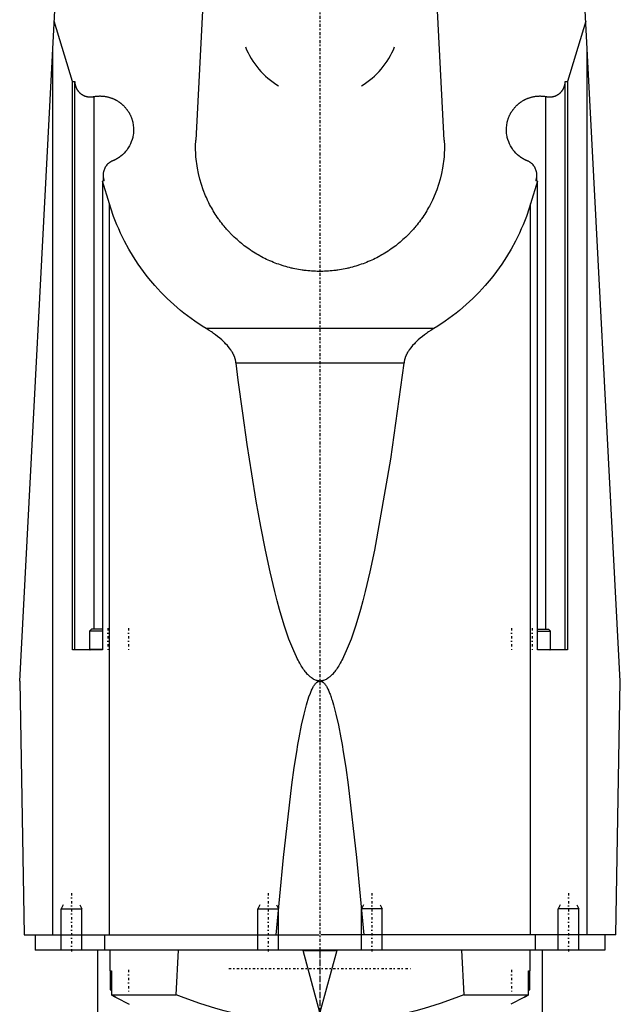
# Model space of a CAD drawing. Extents: x -70 to 70, y -1 to 596.
# Tile 4 of 5: x -58 to 58, y 189 to 379. Entities that reach past the tile are written whole.
import ezdxf

# ---------------------------------------------------------------- set-up
doc = ezdxf.new("R2010")
doc.units = 0
doc.linetypes.add('CENTER', pattern=[1.5, 0.45, -0.5, 0.05, -0.5])
for name, color, linetype in [('AM_0', 7, 'CONTINUOUS'), ('AM_10', 7, 'CONTINUOUS'), ('AM_7', 7, 'CENTER')]:
    doc.layers.add(name, color=color, linetype=linetype)

msp = doc.modelspace()

# ---------------------------------------------------------------- linework, layer by layer
at = {"layer": 'AM_0', "color": 7, "linetype": 'CONTINUOUS'}
for p, q in [((-58, 251.5), (-50.81, 388.76)), ((58, 251.5), (50.81, 388.76)), ((-22.57, 383.5), (-24.01, 355.97)), ((24.01, 355.97), (22.57, 383.5)), ((-47.82, 367.29), (-51.32, 378.9)), ((51.32, 378.9), (47.82, 367.29)), ((-51.58, 202.5), (-51.58, 373.93)), ((51.58, 202.5), (51.58, 373.93)), ((-47.82, 367.29), (-47.36, 367.29)), ((-47.82, 257.5), (-47.82, 367.29)), ((-47.36, 257.5), (-47.36, 367.29)), ((47.36, 257.5), (47.36, 367.29)), ((47.36, 367.29), (47.82, 367.29)), ((47.82, 367.29), (47.82, 257.5)), ((-43.63, 261.5), (-43.63, 364.38)), ((43.63, 261.5), (43.63, 364.38)), ((-41.71, 348.15), (-42.01, 348.05)), ((-40.68, 343.66), (-42.01, 348.05)), ((-42.01, 348.05), (-42.01, 257.5)), ((-41.89, 349.18), (-41.89, 348.09)), ((42.01, 348.05), (40.68, 343.66)), ((42.01, 348.05), (41.71, 348.15)), ((41.89, 348.09), (41.89, 349.18)), ((42.01, 257.5), (42.01, 348.05)), ((-40.68, 202.5), (-40.68, 343.66)), ((40.68, 202.5), (40.68, 343.66)), ((22, 319.57), (-22, 319.57)), ((16.22, 312.91), (-16.22, 312.91)), ((-44.1, 261.5), (-44.5, 261.1)), ((-44.5, 261.1), (-44.5, 257.6)), ((-42.01, 261.1), (-44.5, 261.1)), ((-42.01, 261.5), (-44.1, 261.5)), ((42.01, 261.5), (44.1, 261.5)), ((42.01, 261.1), (44.5, 261.1)), ((44.5, 261.1), (44.1, 261.5)), ((44.5, 257.6), (44.5, 261.1)), ((-42.01, 257.5), (-47.82, 257.5)), ((-42.01, 257.6), (-44.5, 257.6)), ((42.01, 257.6), (44.5, 257.6)), ((47.82, 257.5), (42.01, 257.5)), ((-58, 251.5), (-57.14, 202.5)), ((57.14, 202.5), (58, 251.5)), ((-57.14, 202.5), (-0.16, 202.5)), ((-55, 202.5), (-55, 199.5)), ((-41.65, 202.5), (-41.65, 199.5)), ((57.14, 202.5), (0.16, 202.5)), ((41.65, 199.5), (41.65, 202.5)), ((55, 202.5), (55, 199.5)), ((55, 199.5), (-55, 199.5)), ((-43, 199.5), (-43, 182.5)), ((-40.56, 199.5), (-40.56, 195.5)), ((-27.78, 190.89), (-27.3, 199.5)), ((-3.23, 199.5), (-3.23, 199.47)), ((-3.23, 199.47), (3.23, 199.47)), ((0, 187.49), (-3.23, 199.47)), ((3.23, 199.47), (0, 187.49)), ((3.23, 199.5), (3.23, 199.47)), ((27.3, 199.5), (27.78, 190.89)), ((40.56, 195.5), (40.56, 199.5)), ((43, 182.5), (43, 199.5)), ((-40.56, 195.5), (-40.24, 195.5)), ((-40.5, 195.4), (-40.5, 191.9)), ((-40.24, 195.4), (-40.5, 195.4)), ((-40.24, 195.5), (-40.24, 190.89)), ((40.24, 190.89), (40.24, 195.5)), ((40.24, 195.5), (40.56, 195.5)), ((40.24, 195.4), (40.5, 195.4)), ((40.5, 191.9), (40.5, 195.4)), ((-40.5, 191.9), (-40.24, 191.64)), ((-40.24, 191.9), (-40.5, 191.9)), ((-40.24, 190.89), (-27.78, 190.89)), ((-39.39, 190.4), (-36.87, 189.07)), ((27.78, 190.89), (40.24, 190.89)), ((39.39, 190.4), (36.87, 189.07)), ((40.24, 191.64), (40.5, 191.9)), ((40.24, 191.9), (40.5, 191.9))]:
    msp.add_line(p, q, dxfattribs=at)
for points in [[(-47.36, 367.29, 0), (-47.36, 367.26, 0), (-47.36, 367.21, 0), (-47.36, 367.16, 0), (-47.36, 367.14, 0), (-47.35, 367.11, 0), (-47.35, 367.06, 0), (-47.35, 367.01, 0), (-47.34, 366.96, 0), (-47.34, 366.91, 0), (-47.33, 366.86, 0), (-47.33, 366.84, 0), (-47.32, 366.81, 0), (-47.31, 366.76, 0), (-47.3, 366.71, 0), (-47.29, 366.66, 0), (-47.28, 366.61, 0), (-47.27, 366.57, 0), (-47.27, 366.54, 0), (-47.26, 366.52, 0), (-47.25, 366.47, 0), (-47.23, 366.42, 0), (-47.22, 366.4, 0), (-47.22, 366.37, 0), (-47.2, 366.32, 0), (-47.18, 366.28, 0), (-47.17, 366.25, 0), (-47.17, 366.23, 0), (-47.15, 366.18, 0), (-47.13, 366.13, 0), (-47.11, 366.09, 0), (-47.09, 366.04, 0), (-47.07, 366, 0), (-47.06, 365.97, 0), (-47.04, 365.95, 0), (-47.02, 365.91, 0), (-47, 365.86, 0), (-46.97, 365.82, 0), (-46.95, 365.77, 0), (-46.92, 365.73, 0), (-46.91, 365.71, 0), (-46.9, 365.69, 0), (-46.87, 365.64, 0), (-46.84, 365.6, 0), (-46.81, 365.56, 0), (-46.78, 365.52, 0), (-46.75, 365.48, 0), (-46.74, 365.46, 0), (-46.72, 365.44, 0), (-46.69, 365.4, 0), (-46.66, 365.36, 0), (-46.63, 365.32, 0), (-46.59, 365.28, 0), (-46.56, 365.25, 0), (-46.54, 365.23, 0), (-46.52, 365.21, 0), (-46.49, 365.17, 0), (-46.45, 365.14, 0), (-46.42, 365.1, 0), (-46.38, 365.07, 0), (-46.34, 365.04, 0), (-46.32, 365.02, 0), (-46.3, 365, 0), (-46.27, 364.97, 0), (-46.23, 364.94, 0), (-46.21, 364.92, 0), (-46.19, 364.91, 0), (-46.15, 364.88, 0), (-46.11, 364.85, 0), (-46.08, 364.83, 0), (-46.06, 364.82, 0), (-46.02, 364.79, 0), (-45.98, 364.76, 0), (-45.94, 364.74, 0), (-45.89, 364.71, 0), (-45.85, 364.68, 0), (-45.83, 364.67, 0), (-45.81, 364.66, 0), (-45.76, 364.64, 0), (-45.72, 364.61, 0), (-45.67, 364.59, 0), (-45.63, 364.57, 0), (-45.58, 364.55, 0), (-45.56, 364.54, 0), (-45.53, 364.53, 0), (-45.49, 364.51, 0), (-45.44, 364.49, 0), (-45.39, 364.47, 0), (-45.35, 364.45, 0), (-45.3, 364.44, 0), (-45.27, 364.43, 0), (-45.25, 364.42, 0), (-45.2, 364.41, 0), (-45.15, 364.39, 0), (-45.1, 364.38, 0), (-45.06, 364.37, 0), (-45.01, 364.36, 0), (-44.98, 364.35, 0), (-44.96, 364.35, 0), (-44.91, 364.34, 0), (-44.86, 364.33, 0), (-44.81, 364.32, 0), (-44.76, 364.31, 0), (-44.71, 364.31, 0), (-44.68, 364.3, 0), (-44.66, 364.3, 0), (-44.61, 364.3, 0), (-44.56, 364.29, 0), (-44.53, 364.29, 0), (-44.51, 364.29, 0), (-44.46, 364.29, 0), (-44.41, 364.29, 0), (-44.38, 364.29, 0), (-44.36, 364.29, 0), (-44.31, 364.29, 0), (-44.26, 364.29, 0), (-44.2, 364.29, 0), (-44.15, 364.29, 0), (-44.1, 364.3, 0), (-44.08, 364.3, 0), (-44.05, 364.3, 0), (-44, 364.31, 0), (-43.95, 364.31, 0), (-43.9, 364.32, 0), (-43.85, 364.33, 0), (-43.8, 364.34, 0), (-43.78, 364.34, 0), (-43.75, 364.35, 0), (-43.71, 364.36, 0), (-43.66, 364.37, 0), (-43.63, 364.38, 0)], [(43.63, 364.38, 0), (43.66, 364.37, 0), (43.71, 364.36, 0), (43.75, 364.35, 0), (43.78, 364.34, 0), (43.8, 364.34, 0), (43.85, 364.33, 0), (43.9, 364.32, 0), (43.95, 364.31, 0), (44, 364.31, 0), (44.05, 364.3, 0), (44.08, 364.3, 0), (44.1, 364.3, 0), (44.15, 364.29, 0), (44.2, 364.29, 0), (44.26, 364.29, 0), (44.31, 364.29, 0), (44.36, 364.29, 0), (44.38, 364.29, 0), (44.41, 364.29, 0), (44.46, 364.29, 0), (44.51, 364.29, 0), (44.53, 364.29, 0), (44.56, 364.29, 0), (44.61, 364.3, 0), (44.66, 364.3, 0), (44.68, 364.3, 0), (44.71, 364.31, 0), (44.76, 364.31, 0), (44.81, 364.32, 0), (44.86, 364.33, 0), (44.91, 364.34, 0), (44.96, 364.35, 0), (44.98, 364.35, 0), (45.01, 364.36, 0), (45.06, 364.37, 0), (45.1, 364.38, 0), (45.15, 364.39, 0), (45.2, 364.41, 0), (45.25, 364.42, 0), (45.27, 364.43, 0), (45.3, 364.44, 0), (45.35, 364.45, 0), (45.39, 364.47, 0), (45.44, 364.49, 0), (45.49, 364.51, 0), (45.53, 364.53, 0), (45.56, 364.54, 0), (45.58, 364.55, 0), (45.63, 364.57, 0), (45.67, 364.59, 0), (45.72, 364.61, 0), (45.76, 364.64, 0), (45.81, 364.66, 0), (45.83, 364.67, 0), (45.85, 364.68, 0), (45.89, 364.71, 0), (45.94, 364.74, 0), (45.98, 364.76, 0), (46.02, 364.79, 0), (46.06, 364.82, 0), (46.08, 364.83, 0), (46.11, 364.85, 0), (46.15, 364.88, 0), (46.19, 364.91, 0), (46.21, 364.92, 0), (46.23, 364.94, 0), (46.27, 364.97, 0), (46.3, 365, 0), (46.32, 365.02, 0), (46.34, 365.04, 0), (46.38, 365.07, 0), (46.42, 365.1, 0), (46.45, 365.14, 0), (46.49, 365.17, 0), (46.52, 365.21, 0), (46.54, 365.23, 0), (46.56, 365.25, 0), (46.59, 365.28, 0), (46.63, 365.32, 0), (46.66, 365.36, 0), (46.69, 365.4, 0), (46.72, 365.44, 0), (46.74, 365.46, 0), (46.75, 365.48, 0), (46.78, 365.52, 0), (46.81, 365.56, 0), (46.84, 365.6, 0), (46.87, 365.64, 0), (46.9, 365.69, 0), (46.91, 365.71, 0), (46.92, 365.73, 0), (46.95, 365.77, 0), (46.97, 365.82, 0), (47, 365.86, 0), (47.02, 365.91, 0), (47.04, 365.95, 0), (47.06, 365.97, 0), (47.07, 366, 0), (47.09, 366.04, 0), (47.11, 366.09, 0), (47.13, 366.13, 0), (47.15, 366.18, 0), (47.17, 366.23, 0), (47.17, 366.25, 0), (47.18, 366.28, 0), (47.2, 366.32, 0), (47.22, 366.37, 0), (47.22, 366.4, 0), (47.23, 366.42, 0), (47.25, 366.47, 0), (47.26, 366.52, 0), (47.27, 366.54, 0), (47.27, 366.57, 0), (47.28, 366.61, 0), (47.29, 366.66, 0), (47.3, 366.71, 0), (47.31, 366.76, 0), (47.32, 366.81, 0), (47.33, 366.84, 0), (47.33, 366.86, 0), (47.34, 366.91, 0), (47.34, 366.96, 0), (47.35, 367.01, 0), (47.35, 367.06, 0), (47.35, 367.11, 0), (47.36, 367.14, 0), (47.36, 367.16, 0), (47.36, 367.21, 0), (47.36, 367.26, 0), (47.36, 367.29, 0)], [(-43.63, 364.38, 0), (-43.58, 364.39, 0), (-43.48, 364.4, 0), (-43.37, 364.42, 0), (-43.32, 364.42, 0), (-43.27, 364.43, 0), (-43.16, 364.44, 0), (-43.06, 364.45, 0), (-42.95, 364.46, 0), (-42.85, 364.47, 0), (-42.74, 364.47, 0), (-42.69, 364.47, 0), (-42.64, 364.47, 0), (-42.53, 364.48, 0), (-42.43, 364.48, 0), (-42.32, 364.47, 0), (-42.22, 364.47, 0), (-42.11, 364.46, 0), (-42.06, 364.46, 0), (-42.01, 364.46, 0), (-41.9, 364.45, 0), (-41.8, 364.44, 0), (-41.75, 364.43, 0), (-41.7, 364.43, 0), (-41.59, 364.41, 0), (-41.49, 364.4, 0), (-41.44, 364.39, 0), (-41.38, 364.38, 0), (-41.28, 364.36, 0), (-41.18, 364.34, 0), (-41.08, 364.32, 0), (-40.97, 364.29, 0), (-40.87, 364.27, 0), (-40.82, 364.26, 0), (-40.77, 364.24, 0), (-40.67, 364.21, 0), (-40.57, 364.18, 0), (-40.47, 364.15, 0), (-40.37, 364.12, 0), (-40.27, 364.08, 0), (-40.22, 364.06, 0), (-40.17, 364.04, 0), (-40.07, 364.01, 0), (-39.98, 363.97, 0), (-39.88, 363.92, 0), (-39.78, 363.88, 0), (-39.69, 363.84, 0), (-39.64, 363.81, 0), (-39.59, 363.79, 0), (-39.5, 363.74, 0), (-39.41, 363.69, 0), (-39.32, 363.64, 0), (-39.22, 363.59, 0), (-39.13, 363.54, 0), (-39.09, 363.51, 0), (-39.04, 363.48, 0), (-38.96, 363.42, 0), (-38.87, 363.37, 0), (-38.78, 363.31, 0), (-38.7, 363.25, 0), (-38.61, 363.18, 0), (-38.57, 363.15, 0), (-38.53, 363.12, 0), (-38.45, 363.06, 0), (-38.36, 362.99, 0), (-38.32, 362.96, 0), (-38.28, 362.92, 0), (-38.2, 362.85, 0), (-38.13, 362.78, 0), (-38.09, 362.75, 0), (-38.05, 362.71, 0), (-37.97, 362.64, 0), (-37.9, 362.56, 0), (-37.82, 362.49, 0), (-37.75, 362.41, 0), (-37.68, 362.34, 0), (-37.65, 362.3, 0), (-37.61, 362.26, 0), (-37.54, 362.18, 0), (-37.47, 362.1, 0), (-37.41, 362.01, 0), (-37.34, 361.93, 0), (-37.28, 361.85, 0), (-37.25, 361.81, 0), (-37.22, 361.76, 0), (-37.16, 361.68, 0), (-37.1, 361.59, 0), (-37.04, 361.5, 0), (-36.98, 361.41, 0), (-36.93, 361.32, 0), (-36.9, 361.28, 0), (-36.88, 361.23, 0), (-36.82, 361.14, 0), (-36.77, 361.05, 0), (-36.73, 360.96, 0), (-36.68, 360.86, 0), (-36.63, 360.77, 0), (-36.61, 360.72, 0), (-36.59, 360.67, 0), (-36.54, 360.58, 0), (-36.5, 360.48, 0), (-36.46, 360.38, 0), (-36.43, 360.28, 0), (-36.39, 360.19, 0), (-36.37, 360.14, 0), (-36.35, 360.09, 0), (-36.32, 359.99, 0), (-36.29, 359.89, 0), (-36.27, 359.84, 0), (-36.26, 359.79, 0), (-36.23, 359.68, 0), (-36.2, 359.58, 0), (-36.19, 359.53, 0), (-36.18, 359.48, 0), (-36.15, 359.38, 0), (-36.13, 359.28, 0), (-36.07, 358.91, 0), (-36.01, 358.29, 0), (-36, 357.97, 0)], [(36, 357.97, 0), (36.01, 358.29, 0), (36.07, 358.91, 0), (36.13, 359.28, 0), (36.15, 359.38, 0), (36.18, 359.48, 0), (36.19, 359.53, 0), (36.2, 359.58, 0), (36.23, 359.68, 0), (36.26, 359.79, 0), (36.27, 359.84, 0), (36.29, 359.89, 0), (36.32, 359.99, 0), (36.35, 360.09, 0), (36.37, 360.14, 0), (36.39, 360.19, 0), (36.43, 360.28, 0), (36.46, 360.38, 0), (36.5, 360.48, 0), (36.54, 360.58, 0), (36.59, 360.67, 0), (36.61, 360.72, 0), (36.63, 360.77, 0), (36.68, 360.86, 0), (36.73, 360.96, 0), (36.77, 361.05, 0), (36.82, 361.14, 0), (36.88, 361.23, 0), (36.9, 361.28, 0), (36.93, 361.32, 0), (36.98, 361.41, 0), (37.04, 361.5, 0), (37.1, 361.59, 0), (37.16, 361.68, 0), (37.22, 361.76, 0), (37.25, 361.81, 0), (37.28, 361.85, 0), (37.34, 361.93, 0), (37.41, 362.01, 0), (37.47, 362.1, 0), (37.54, 362.18, 0), (37.61, 362.26, 0), (37.65, 362.3, 0), (37.68, 362.34, 0), (37.75, 362.41, 0), (37.82, 362.49, 0), (37.9, 362.56, 0), (37.97, 362.64, 0), (38.05, 362.71, 0), (38.09, 362.75, 0), (38.13, 362.78, 0), (38.2, 362.85, 0), (38.28, 362.92, 0), (38.32, 362.96, 0), (38.36, 362.99, 0), (38.45, 363.06, 0), (38.53, 363.12, 0), (38.57, 363.15, 0), (38.61, 363.18, 0), (38.7, 363.25, 0), (38.78, 363.31, 0), (38.87, 363.37, 0), (38.96, 363.42, 0), (39.04, 363.48, 0), (39.09, 363.51, 0), (39.13, 363.54, 0), (39.22, 363.59, 0), (39.32, 363.64, 0), (39.41, 363.69, 0), (39.5, 363.74, 0), (39.59, 363.79, 0), (39.64, 363.81, 0), (39.69, 363.84, 0), (39.78, 363.88, 0), (39.88, 363.92, 0), (39.98, 363.97, 0), (40.07, 364.01, 0), (40.17, 364.04, 0), (40.22, 364.06, 0), (40.27, 364.08, 0), (40.37, 364.12, 0), (40.47, 364.15, 0), (40.57, 364.18, 0), (40.67, 364.21, 0), (40.77, 364.24, 0), (40.82, 364.26, 0), (40.87, 364.27, 0), (40.97, 364.29, 0), (41.08, 364.32, 0), (41.18, 364.34, 0), (41.28, 364.36, 0), (41.38, 364.38, 0), (41.44, 364.39, 0), (41.49, 364.4, 0), (41.59, 364.41, 0), (41.7, 364.43, 0), (41.75, 364.43, 0), (41.8, 364.44, 0), (41.9, 364.45, 0), (42.01, 364.46, 0), (42.06, 364.46, 0), (42.11, 364.46, 0), (42.22, 364.47, 0), (42.32, 364.47, 0), (42.43, 364.48, 0), (42.53, 364.48, 0), (42.64, 364.47, 0), (42.69, 364.47, 0), (42.74, 364.47, 0), (42.85, 364.47, 0), (42.95, 364.46, 0), (43.06, 364.45, 0), (43.16, 364.44, 0), (43.27, 364.43, 0), (43.32, 364.42, 0), (43.37, 364.42, 0), (43.48, 364.4, 0), (43.58, 364.39, 0), (43.63, 364.38, 0)], [(-36, 357.97, 0), (-36, 357.75, 0), (-36.03, 357.32, 0), (-36.09, 356.88, 0), (-36.13, 356.67, 0), (-36.18, 356.46, 0), (-36.29, 356.04, 0), (-36.44, 355.63, 0), (-36.61, 355.22, 0), (-36.8, 354.84, 0), (-37.03, 354.46, 0), (-37.15, 354.28, 0), (-37.27, 354.1, 0), (-37.54, 353.76, 0), (-37.84, 353.44, 0), (-38.15, 353.13, 0), (-38.48, 352.85, 0), (-38.69, 352.7, 0), (-38.75, 352.66, 0), (-38.81, 352.62, 0), (-38.84, 352.6, 0), (-38.87, 352.58, 0), (-38.93, 352.54, 0), (-38.99, 352.5, 0), (-39.02, 352.48, 0), (-39.05, 352.46, 0), (-39.11, 352.42, 0), (-39.17, 352.38, 0), (-39.2, 352.36, 0), (-39.23, 352.34, 0), (-39.3, 352.31, 0), (-39.36, 352.27, 0), (-39.42, 352.24, 0), (-39.49, 352.2, 0), (-39.55, 352.17, 0), (-39.59, 352.15, 0), (-39.62, 352.14, 0), (-39.68, 352.11, 0), (-39.75, 352.07, 0), (-39.82, 352.04, 0), (-39.88, 352.01, 0), (-39.95, 351.99, 0), (-39.98, 351.97, 0), (-40.02, 351.96, 0), (-40.08, 351.93, 0), (-40.15, 351.9, 0), (-40.18, 351.89, 0)], [(40.18, 351.89, 0), (40.15, 351.9, 0), (40.08, 351.93, 0), (40.02, 351.96, 0), (39.98, 351.97, 0), (39.95, 351.99, 0), (39.88, 352.01, 0), (39.82, 352.04, 0), (39.75, 352.07, 0), (39.68, 352.11, 0), (39.62, 352.14, 0), (39.59, 352.15, 0), (39.55, 352.17, 0), (39.49, 352.2, 0), (39.42, 352.24, 0), (39.36, 352.27, 0), (39.3, 352.31, 0), (39.23, 352.34, 0), (39.2, 352.36, 0), (39.17, 352.38, 0), (39.11, 352.42, 0), (39.05, 352.46, 0), (39.02, 352.48, 0), (38.99, 352.5, 0), (38.93, 352.54, 0), (38.87, 352.58, 0), (38.84, 352.6, 0), (38.81, 352.62, 0), (38.75, 352.66, 0), (38.69, 352.7, 0), (38.48, 352.85, 0), (38.15, 353.13, 0), (37.84, 353.44, 0), (37.54, 353.76, 0), (37.27, 354.1, 0), (37.15, 354.28, 0), (37.03, 354.46, 0), (36.8, 354.84, 0), (36.61, 355.22, 0), (36.44, 355.63, 0), (36.29, 356.04, 0), (36.18, 356.46, 0), (36.13, 356.67, 0), (36.09, 356.88, 0), (36.03, 357.32, 0), (36, 357.75, 0), (36, 357.97, 0)], [(0, 330.6, 0), (-0.18, 330.6, 0), (-0.54, 330.61, 0), (-0.9, 330.62, 0), (-1.08, 330.63, 0), (-1.26, 330.63, 0), (-1.63, 330.66, 0), (-1.99, 330.68, 0), (-2.35, 330.72, 0), (-2.7, 330.75, 0), (-3.06, 330.8, 0), (-3.24, 330.82, 0), (-3.42, 330.85, 0), (-3.78, 330.9, 0), (-4.14, 330.96, 0), (-4.49, 331.02, 0), (-4.85, 331.1, 0), (-5.2, 331.17, 0), (-5.38, 331.21, 0), (-5.55, 331.25, 0), (-5.9, 331.34, 0), (-6.25, 331.43, 0), (-6.43, 331.48, 0), (-6.6, 331.53, 0), (-6.95, 331.63, 0), (-7.29, 331.74, 0), (-7.46, 331.79, 0), (-7.64, 331.85, 0), (-7.98, 331.97, 0), (-8.32, 332.09, 0), (-8.66, 332.22, 0), (-8.99, 332.35, 0), (-9.33, 332.49, 0), (-9.49, 332.56, 0), (-9.66, 332.63, 0), (-9.99, 332.78, 0), (-10.32, 332.93, 0), (-10.64, 333.09, 0), (-10.96, 333.25, 0), (-11.28, 333.42, 0), (-11.44, 333.51, 0), (-11.6, 333.59, 0), (-11.92, 333.77, 0), (-12.23, 333.95, 0), (-12.54, 334.14, 0), (-12.85, 334.33, 0), (-13.15, 334.52, 0), (-13.3, 334.62, 0), (-13.45, 334.73, 0), (-13.75, 334.93, 0), (-14.05, 335.14, 0), (-14.34, 335.35, 0), (-14.63, 335.57, 0), (-14.91, 335.79, 0), (-15.05, 335.91, 0), (-15.19, 336.02, 0), (-15.47, 336.25, 0), (-15.75, 336.49, 0), (-16.02, 336.73, 0), (-16.28, 336.97, 0), (-16.55, 337.22, 0), (-16.68, 337.34, 0), (-16.81, 337.47, 0), (-17.07, 337.72, 0), (-17.32, 337.98, 0), (-17.44, 338.11, 0), (-17.57, 338.25, 0), (-17.81, 338.51, 0), (-18.05, 338.78, 0), (-18.17, 338.92, 0), (-18.29, 339.06, 0), (-18.52, 339.33, 0), (-18.75, 339.61, 0), (-18.97, 339.9, 0), (-19.19, 340.19, 0), (-19.41, 340.48, 0), (-19.52, 340.62, 0), (-19.62, 340.77, 0), (-19.83, 341.07, 0), (-20.03, 341.37, 0), (-20.23, 341.67, 0), (-20.42, 341.98, 0), (-20.61, 342.29, 0), (-20.7, 342.44, 0), (-20.79, 342.6, 0), (-20.97, 342.91, 0), (-21.15, 343.23, 0), (-21.32, 343.55, 0), (-21.48, 343.87, 0), (-21.64, 344.2, 0), (-21.72, 344.36, 0), (-21.8, 344.52, 0), (-21.95, 344.85, 0), (-22.09, 345.19, 0), (-22.56, 346.36, 0), (-23.22, 348.43, 0), (-23.48, 349.49, 0), (-23.69, 350.56, 0), (-23.96, 352.71, 0), (-24.05, 354.88, 0), (-24.01, 355.97, 0)], [(24.01, 355.97, 0), (24.05, 354.88, 0), (23.96, 352.71, 0), (23.69, 350.56, 0), (23.48, 349.49, 0), (23.22, 348.43, 0), (22.56, 346.36, 0), (21.72, 344.36, 0), (21.15, 343.23, 0), (20.97, 342.91, 0), (20.79, 342.6, 0), (20.7, 342.44, 0), (20.61, 342.29, 0), (20.42, 341.98, 0), (20.23, 341.67, 0), (20.03, 341.37, 0), (19.83, 341.07, 0), (19.62, 340.77, 0), (19.52, 340.62, 0), (19.41, 340.48, 0), (19.19, 340.19, 0), (18.97, 339.9, 0), (18.75, 339.61, 0), (18.52, 339.33, 0), (18.29, 339.06, 0), (18.17, 338.92, 0), (18.05, 338.78, 0), (17.81, 338.51, 0), (17.57, 338.25, 0), (17.44, 338.11, 0), (17.32, 337.98, 0), (17.07, 337.72, 0), (16.81, 337.47, 0), (16.68, 337.34, 0), (16.55, 337.22, 0), (16.28, 336.97, 0), (16.02, 336.73, 0), (15.75, 336.49, 0), (15.47, 336.25, 0), (15.19, 336.02, 0), (15.05, 335.91, 0), (14.91, 335.79, 0), (14.63, 335.57, 0), (14.34, 335.35, 0), (14.05, 335.14, 0), (13.75, 334.93, 0), (13.45, 334.73, 0), (13.3, 334.62, 0), (13.15, 334.52, 0), (12.85, 334.33, 0), (12.54, 334.14, 0), (12.23, 333.95, 0), (11.92, 333.77, 0), (11.6, 333.59, 0), (11.44, 333.51, 0), (11.28, 333.42, 0), (10.96, 333.25, 0), (10.64, 333.09, 0), (10.32, 332.93, 0), (9.99, 332.78, 0), (9.66, 332.63, 0), (9.49, 332.56, 0), (9.33, 332.49, 0), (8.99, 332.35, 0), (8.66, 332.22, 0), (8.32, 332.09, 0), (7.98, 331.97, 0), (7.64, 331.85, 0), (7.46, 331.79, 0), (7.29, 331.74, 0), (6.95, 331.63, 0), (6.6, 331.53, 0), (6.43, 331.48, 0), (6.25, 331.43, 0), (5.9, 331.34, 0), (5.55, 331.25, 0), (5.38, 331.21, 0), (5.2, 331.17, 0), (4.85, 331.1, 0), (4.49, 331.02, 0), (4.14, 330.96, 0), (3.78, 330.9, 0), (3.42, 330.85, 0), (3.24, 330.82, 0), (3.06, 330.8, 0), (2.7, 330.75, 0), (2.35, 330.72, 0), (1.99, 330.68, 0), (1.63, 330.66, 0), (1.26, 330.63, 0), (1.08, 330.63, 0), (0.9, 330.62, 0), (0.54, 330.61, 0), (0.18, 330.6, 0), (0, 330.6, 0)], [(-40.18, 351.89, 0), (-40.2, 351.88, 0), (-40.23, 351.87, 0), (-40.25, 351.86, 0), (-40.27, 351.85, 0), (-40.28, 351.84, 0), (-40.31, 351.83, 0), (-40.34, 351.81, 0), (-40.36, 351.8, 0), (-40.39, 351.78, 0), (-40.42, 351.77, 0), (-40.43, 351.76, 0), (-40.44, 351.75, 0), (-40.47, 351.73, 0), (-40.5, 351.72, 0), (-40.59, 351.66, 0), (-40.67, 351.6, 0), (-40.74, 351.55, 0), (-40.88, 351.42, 0), (-41.02, 351.3, 0), (-41.15, 351.16, 0), (-41.27, 351.01, 0), (-41.38, 350.86, 0), (-41.43, 350.78, 0), (-41.48, 350.7, 0), (-41.57, 350.54, 0), (-41.65, 350.37, 0), (-41.71, 350.19, 0), (-41.77, 350.01, 0), (-41.82, 349.83, 0), (-41.84, 349.74, 0), (-41.85, 349.65, 0), (-41.88, 349.46, 0), (-41.89, 349.28, 0), (-41.89, 349.18, 0)], [(41.89, 349.18, 0), (41.89, 349.28, 0), (41.88, 349.46, 0), (41.85, 349.65, 0), (41.84, 349.74, 0), (41.82, 349.83, 0), (41.77, 350.01, 0), (41.71, 350.19, 0), (41.65, 350.37, 0), (41.57, 350.54, 0), (41.48, 350.7, 0), (41.43, 350.78, 0), (41.38, 350.86, 0), (41.27, 351.01, 0), (41.15, 351.16, 0), (41.02, 351.3, 0), (40.88, 351.42, 0), (40.74, 351.55, 0), (40.67, 351.6, 0), (40.59, 351.66, 0), (40.43, 351.76, 0), (40.34, 351.81, 0), (40.31, 351.83, 0), (40.28, 351.84, 0), (40.27, 351.85, 0), (40.25, 351.86, 0), (40.23, 351.87, 0), (40.2, 351.88, 0), (40.18, 351.89, 0)], [(-41.89, 349.18, 0), (-41.89, 349.15, 0), (-41.89, 349.09, 0), (-41.89, 349.04, 0), (-41.88, 349.01, 0), (-41.88, 348.98, 0), (-41.88, 348.92, 0), (-41.87, 348.86, 0), (-41.87, 348.8, 0), (-41.86, 348.75, 0), (-41.85, 348.69, 0), (-41.84, 348.66, 0), (-41.84, 348.63, 0), (-41.83, 348.57, 0), (-41.82, 348.52, 0), (-41.8, 348.46, 0), (-41.79, 348.4, 0), (-41.77, 348.35, 0), (-41.76, 348.32, 0), (-41.76, 348.29, 0), (-41.74, 348.24, 0), (-41.72, 348.18, 0), (-41.71, 348.15, 0)], [(41.71, 348.15, 0), (41.72, 348.18, 0), (41.74, 348.24, 0), (41.76, 348.29, 0), (41.76, 348.32, 0), (41.77, 348.35, 0), (41.79, 348.4, 0), (41.8, 348.46, 0), (41.82, 348.52, 0), (41.83, 348.57, 0), (41.84, 348.63, 0), (41.84, 348.66, 0), (41.85, 348.69, 0), (41.86, 348.75, 0), (41.87, 348.8, 0), (41.87, 348.86, 0), (41.88, 348.92, 0), (41.88, 348.98, 0), (41.88, 349.01, 0), (41.89, 349.04, 0), (41.89, 349.09, 0), (41.89, 349.15, 0), (41.89, 349.18, 0)], [(-22, 319.57, 0), (-22.73, 320.02, 0), (-24.18, 320.98, 0), (-25.58, 321.99, 0), (-26.27, 322.52, 0), (-26.94, 323.07, 0), (-28.26, 324.19, 0), (-29.53, 325.37, 0), (-30.75, 326.6, 0), (-31.92, 327.88, 0), (-33.03, 329.2, 0), (-33.57, 329.88, 0), (-34.09, 330.57, 0), (-35.1, 331.98, 0), (-36.05, 333.43, 0), (-36.93, 334.92, 0), (-37.76, 336.44, 0), (-38.52, 338, 0), (-38.88, 338.79, 0), (-39.22, 339.58, 0), (-39.86, 341.19, 0), (-40.42, 342.83, 0), (-40.68, 343.66, 0)], [(40.68, 343.66, 0), (40.42, 342.83, 0), (39.86, 341.19, 0), (39.22, 339.58, 0), (38.88, 338.79, 0), (38.52, 338, 0), (37.76, 336.44, 0), (36.93, 334.92, 0), (36.05, 333.43, 0), (35.1, 331.98, 0), (34.09, 330.57, 0), (33.57, 329.88, 0), (33.03, 329.2, 0), (31.92, 327.88, 0), (30.75, 326.6, 0), (29.53, 325.37, 0), (28.26, 324.19, 0), (26.94, 323.07, 0), (26.27, 322.52, 0), (25.58, 321.99, 0), (24.18, 320.98, 0), (22.73, 320.02, 0), (22, 319.57, 0)], [(-16.22, 312.91, 0), (-16.23, 312.96, 0), (-16.24, 313.04, 0), (-16.25, 313.13, 0), (-16.26, 313.17, 0), (-16.26, 313.21, 0), (-16.28, 313.29, 0), (-16.3, 313.38, 0), (-16.31, 313.46, 0), (-16.33, 313.54, 0), (-16.35, 313.62, 0), (-16.37, 313.66, 0), (-16.38, 313.7, 0), (-16.4, 313.78, 0), (-16.43, 313.86, 0), (-16.45, 313.94, 0), (-16.48, 314.02, 0), (-16.51, 314.09, 0), (-16.52, 314.13, 0), (-16.54, 314.17, 0), (-16.57, 314.25, 0), (-16.6, 314.32, 0), (-16.62, 314.36, 0), (-16.64, 314.4, 0), (-16.67, 314.47, 0), (-16.71, 314.55, 0), (-16.73, 314.59, 0), (-16.75, 314.62, 0), (-16.78, 314.7, 0), (-16.82, 314.77, 0), (-16.86, 314.85, 0), (-16.9, 314.92, 0), (-16.95, 314.99, 0), (-16.97, 315.03, 0), (-16.99, 315.06, 0), (-17.03, 315.13, 0), (-17.08, 315.2, 0), (-17.24, 315.45, 0), (-17.55, 315.86, 0), (-17.88, 316.26, 0), (-18.23, 316.64, 0), (-18.41, 316.83, 0), (-18.6, 317.01, 0), (-18.98, 317.36, 0), (-19.37, 317.7, 0), (-19.77, 318.03, 0), (-20.17, 318.34, 0), (-20.57, 318.63, 0), (-20.77, 318.77, 0), (-20.97, 318.91, 0), (-21.38, 319.18, 0), (-21.79, 319.44, 0), (-22, 319.57, 0)], [(22, 319.57, 0), (21.79, 319.44, 0), (21.38, 319.18, 0), (20.97, 318.91, 0), (20.77, 318.77, 0), (20.57, 318.63, 0), (20.17, 318.34, 0), (19.77, 318.03, 0), (19.37, 317.7, 0), (18.98, 317.36, 0), (18.6, 317.01, 0), (18.41, 316.83, 0), (18.23, 316.64, 0), (17.88, 316.26, 0), (17.55, 315.86, 0), (17.24, 315.45, 0), (17.08, 315.2, 0), (17.03, 315.13, 0), (16.99, 315.06, 0), (16.97, 315.03, 0), (16.95, 314.99, 0), (16.9, 314.92, 0), (16.86, 314.85, 0), (16.82, 314.77, 0), (16.78, 314.7, 0), (16.75, 314.62, 0), (16.73, 314.59, 0), (16.71, 314.55, 0), (16.67, 314.47, 0), (16.64, 314.4, 0), (16.62, 314.36, 0), (16.6, 314.32, 0), (16.57, 314.25, 0), (16.54, 314.17, 0), (16.52, 314.13, 0), (16.51, 314.09, 0), (16.48, 314.02, 0), (16.45, 313.94, 0), (16.43, 313.86, 0), (16.4, 313.78, 0), (16.38, 313.7, 0), (16.37, 313.66, 0), (16.35, 313.62, 0), (16.33, 313.54, 0), (16.31, 313.46, 0), (16.3, 313.38, 0), (16.28, 313.29, 0), (16.26, 313.21, 0), (16.26, 313.17, 0), (16.25, 313.13, 0), (16.24, 313.04, 0), (16.23, 312.96, 0), (16.22, 312.91, 0)], [(0, 251.5, 0), (-0.08, 251.5, 0), (-0.23, 251.51, 0), (-0.39, 251.53, 0), (-0.46, 251.55, 0), (-0.54, 251.57, 0), (-0.69, 251.61, 0), (-0.85, 251.66, 0), (-1, 251.73, 0), (-1.16, 251.8, 0), (-1.31, 251.89, 0), (-1.39, 251.93, 0), (-1.46, 251.98, 0), (-1.62, 252.09, 0), (-1.77, 252.21, 0), (-1.93, 252.33, 0), (-2.08, 252.47, 0), (-2.23, 252.62, 0), (-2.31, 252.7, 0), (-2.39, 252.78, 0), (-2.54, 252.95, 0), (-2.7, 253.13, 0), (-2.77, 253.23, 0), (-2.85, 253.32, 0), (-3, 253.53, 0), (-3.16, 253.74, 0), (-3.23, 253.85, 0), (-3.31, 253.96, 0), (-3.46, 254.2, 0), (-3.62, 254.44, 0), (-3.77, 254.7, 0), (-3.92, 254.97, 0), (-4.08, 255.24, 0), (-4.15, 255.38, 0), (-4.23, 255.53, 0), (-4.38, 255.83, 0), (-4.54, 256.14, 0), (-5.07, 257.3, 0), (-5.99, 259.6, 0), (-6.91, 262.28, 0), (-7.82, 265.33, 0), (-8.27, 267, 0), (-8.72, 268.77, 0), (-9.63, 272.58, 0), (-10.52, 276.76, 0), (-11.42, 281.31, 0), (-12.31, 286.24, 0), (-13.19, 291.53, 0), (-13.63, 294.32, 0), (-14.06, 297.19, 0), (-14.93, 303.21, 0), (-15.8, 309.59, 0), (-16.22, 312.91, 0)], [(16.22, 312.91, 0), (13.63, 294.32, 0), (10.52, 276.76, 0), (9.63, 272.58, 0), (8.72, 268.77, 0), (8.27, 267, 0), (7.82, 265.33, 0), (6.91, 262.28, 0), (5.99, 259.6, 0), (5.07, 257.3, 0), (4.54, 256.14, 0), (4.38, 255.83, 0), (4.23, 255.53, 0), (4.15, 255.38, 0), (4.08, 255.24, 0), (3.92, 254.97, 0), (3.77, 254.7, 0), (3.62, 254.44, 0), (3.46, 254.2, 0), (3.31, 253.96, 0), (3.23, 253.85, 0), (3.16, 253.74, 0), (3, 253.53, 0), (2.85, 253.32, 0), (2.77, 253.23, 0), (2.7, 253.13, 0), (2.54, 252.95, 0), (2.39, 252.78, 0), (2.31, 252.7, 0), (2.23, 252.62, 0), (2.08, 252.47, 0), (1.93, 252.33, 0), (1.77, 252.21, 0), (1.62, 252.09, 0), (1.46, 251.98, 0), (1.39, 251.93, 0), (1.31, 251.89, 0), (1.16, 251.8, 0), (1, 251.73, 0), (0.85, 251.66, 0), (0.69, 251.61, 0), (0.54, 251.57, 0), (0.46, 251.55, 0), (0.39, 251.53, 0), (0.23, 251.51, 0), (0.08, 251.5, 0), (0, 251.5, 0)], [(-8.48, 202.5, 0), (-7.08, 217.44, 0), (-5.44, 231.46, 0), (-4.97, 234.79, 0), (-4.5, 237.82, 0), (-4.26, 239.22, 0), (-4.03, 240.54, 0), (-3.55, 242.97, 0), (-3.08, 245.09, 0), (-2.61, 246.91, 0), (-2.13, 248.43, 0), (-1.86, 249.17, 0), (-1.78, 249.37, 0), (-1.7, 249.55, 0), (-1.66, 249.64, 0), (-1.62, 249.73, 0), (-1.54, 249.9, 0), (-1.46, 250.06, 0), (-1.42, 250.13, 0), (-1.38, 250.21, 0), (-1.3, 250.35, 0), (-1.23, 250.49, 0), (-1.19, 250.55, 0), (-1.15, 250.61, 0), (-1.07, 250.73, 0), (-0.99, 250.84, 0), (-0.91, 250.94, 0), (-0.83, 251.04, 0), (-0.75, 251.12, 0), (-0.71, 251.16, 0), (-0.67, 251.2, 0), (-0.59, 251.26, 0), (-0.55, 251.3, 0), (-0.53, 251.31, 0), (-0.52, 251.32, 0), (-0.51, 251.32, 0), (-0.51, 251.33, 0), (-0.49, 251.34, 0), (-0.48, 251.34, 0), (-0.47, 251.35, 0), (-0.45, 251.36, 0), (-0.44, 251.37, 0), (-0.43, 251.37, 0), (-0.43, 251.38, 0), (-0.42, 251.38, 0), (-0.4, 251.39, 0), (-0.39, 251.4, 0), (-0.38, 251.4, 0), (-0.36, 251.41, 0), (-0.36, 251.41, 0), (-0.35, 251.42, 0), (-0.34, 251.42, 0), (-0.32, 251.43, 0), (-0.31, 251.44, 0), (-0.3, 251.44, 0), (-0.28, 251.45, 0), (-0.28, 251.45, 0), (-0.27, 251.45, 0), (-0.26, 251.46, 0), (-0.24, 251.46, 0), (-0.24, 251.46, 0), (-0.23, 251.46, 0), (-0.22, 251.47, 0), (-0.2, 251.47, 0), (-0.2, 251.47, 0), (-0.19, 251.48, 0), (-0.18, 251.48, 0), (-0.16, 251.48, 0), (-0.15, 251.48, 0), (-0.14, 251.49, 0), (-0.13, 251.49, 0), (-0.12, 251.49, 0), (-0.11, 251.49, 0), (-0.1, 251.49, 0), (-0.09, 251.5, 0), (-0.07, 251.5, 0), (-0.06, 251.5, 0), (-0.05, 251.5, 0), (-0.04, 251.5, 0), (-0.03, 251.5, 0), (-0.02, 251.5, 0), (-0.01, 251.5, 0), (0, 251.5, 0)], [(0, 251.5, 0), (0.01, 251.5, 0), (0.02, 251.5, 0), (0.03, 251.5, 0), (0.04, 251.5, 0), (0.05, 251.5, 0), (0.06, 251.5, 0), (0.07, 251.5, 0), (0.09, 251.5, 0), (0.1, 251.49, 0), (0.11, 251.49, 0), (0.12, 251.49, 0), (0.13, 251.49, 0), (0.14, 251.49, 0), (0.15, 251.48, 0), (0.16, 251.48, 0), (0.18, 251.48, 0), (0.19, 251.48, 0), (0.2, 251.47, 0), (0.2, 251.47, 0), (0.22, 251.47, 0), (0.23, 251.46, 0), (0.24, 251.46, 0), (0.24, 251.46, 0), (0.26, 251.46, 0), (0.27, 251.45, 0), (0.28, 251.45, 0), (0.28, 251.45, 0), (0.3, 251.44, 0), (0.31, 251.44, 0), (0.32, 251.43, 0), (0.34, 251.42, 0), (0.35, 251.42, 0), (0.36, 251.41, 0), (0.36, 251.41, 0), (0.38, 251.4, 0), (0.39, 251.4, 0), (0.4, 251.39, 0), (0.42, 251.38, 0), (0.43, 251.38, 0), (0.43, 251.37, 0), (0.44, 251.37, 0), (0.45, 251.36, 0), (0.47, 251.35, 0), (0.48, 251.34, 0), (0.49, 251.34, 0), (0.51, 251.33, 0), (0.51, 251.32, 0), (0.52, 251.32, 0), (0.53, 251.31, 0), (0.55, 251.3, 0), (0.59, 251.26, 0), (0.67, 251.2, 0), (0.71, 251.16, 0), (0.75, 251.12, 0), (0.83, 251.04, 0), (0.91, 250.94, 0), (0.99, 250.84, 0), (1.07, 250.73, 0), (1.15, 250.61, 0), (1.19, 250.55, 0), (1.23, 250.49, 0), (1.3, 250.35, 0), (1.38, 250.21, 0), (1.42, 250.13, 0), (1.46, 250.06, 0), (1.54, 249.9, 0), (1.62, 249.73, 0), (1.66, 249.64, 0), (1.7, 249.55, 0), (1.78, 249.37, 0), (1.86, 249.17, 0), (1.94, 248.97, 0), (2.02, 248.76, 0), (2.09, 248.54, 0), (2.13, 248.43, 0), (2.17, 248.31, 0), (2.25, 248.08, 0), (2.33, 247.83, 0), (2.61, 246.91, 0), (3.08, 245.09, 0), (3.55, 242.97, 0), (4.03, 240.54, 0), (4.26, 239.22, 0), (4.5, 237.82, 0), (4.97, 234.79, 0), (5.44, 231.46, 0), (7.08, 217.44, 0), (8.48, 202.5, 0)], [(-39.39, 190.4, 0), (-39.42, 190.42, 0), (-39.47, 190.45, 0), (-39.53, 190.48, 0), (-39.56, 190.49, 0), (-39.58, 190.51, 0), (-39.64, 190.54, 0), (-39.69, 190.57, 0), (-39.75, 190.6, 0), (-39.8, 190.63, 0), (-39.85, 190.66, 0), (-39.87, 190.67, 0), (-39.9, 190.69, 0), (-39.95, 190.71, 0), (-39.99, 190.74, 0), (-40.04, 190.77, 0), (-40.08, 190.79, 0), (-40.12, 190.82, 0), (-40.14, 190.83, 0), (-40.16, 190.84, 0), (-40.19, 190.86, 0), (-40.22, 190.88, 0), (-40.24, 190.89, 0)], [(-40.24, 190.89, 0), (-40.22, 190.88, 0), (-40.19, 190.86, 0), (-40.16, 190.84, 0), (-40.14, 190.83, 0), (-40.12, 190.82, 0), (-40.08, 190.79, 0), (-40.04, 190.77, 0), (-39.99, 190.74, 0), (-39.95, 190.71, 0), (-39.9, 190.69, 0), (-39.87, 190.67, 0), (-39.85, 190.66, 0), (-39.8, 190.63, 0), (-39.75, 190.6, 0), (-39.69, 190.57, 0), (-39.64, 190.54, 0), (-39.58, 190.51, 0), (-39.56, 190.49, 0), (-39.53, 190.48, 0), (-39.47, 190.45, 0), (-39.42, 190.42, 0), (-39.39, 190.4, 0)], [(27.78, 190.89, 0), (26.26, 190.33, 0), (23.19, 189.25, 0), (20.09, 188.27, 0), (18.54, 187.82, 0), (16.98, 187.39, 0), (13.86, 186.64, 0), (10.74, 186.02, 0), (7.64, 185.55, 0), (4.55, 185.23, 0), (1.51, 185.07, 0), (0, 185.05, 0), (-1.51, 185.07, 0), (-4.55, 185.23, 0), (-7.64, 185.55, 0), (-10.74, 186.02, 0), (-13.86, 186.64, 0), (-16.98, 187.39, 0), (-18.54, 187.82, 0), (-20.09, 188.27, 0), (-23.19, 189.25, 0), (-26.26, 190.33, 0), (-27.78, 190.89, 0)], [(40.24, 190.89, 0), (40.22, 190.88, 0), (40.19, 190.86, 0), (40.16, 190.84, 0), (40.14, 190.83, 0), (40.12, 190.82, 0), (40.08, 190.79, 0), (40.04, 190.77, 0), (39.99, 190.74, 0), (39.95, 190.71, 0), (39.9, 190.69, 0), (39.87, 190.67, 0), (39.85, 190.66, 0), (39.8, 190.63, 0), (39.75, 190.6, 0), (39.69, 190.57, 0), (39.64, 190.54, 0), (39.58, 190.51, 0), (39.56, 190.49, 0), (39.53, 190.48, 0), (39.47, 190.45, 0), (39.42, 190.42, 0), (39.39, 190.4, 0)], [(39.39, 190.4, 0), (39.42, 190.42, 0), (39.47, 190.45, 0), (39.53, 190.48, 0), (39.56, 190.49, 0), (39.58, 190.51, 0), (39.64, 190.54, 0), (39.69, 190.57, 0), (39.75, 190.6, 0), (39.8, 190.63, 0), (39.85, 190.66, 0), (39.87, 190.67, 0), (39.9, 190.69, 0), (39.95, 190.71, 0), (39.99, 190.74, 0), (40.04, 190.77, 0), (40.08, 190.79, 0), (40.12, 190.82, 0), (40.14, 190.83, 0), (40.16, 190.84, 0), (40.19, 190.86, 0), (40.22, 190.88, 0), (40.24, 190.89, 0)]]:
    msp.add_polyline3d(points, dxfattribs=at)
for centre, radius, start, end in [((0, 379.7), 15.5, 201.5879, 238.927), ((0, 379.7), 15.5, 301.073, 338.4121), ((-44.4, 257.6), 0.1, 180, 270), ((44.4, 257.6), 0.1, 270, 0), ((-40.4, 195.4), 0.1, 90, 180), ((40.4, 195.4), 0.1, 0, 90)]:
    msp.add_arc(centre, radius, start, end, dxfattribs=at)
at = {"layer": 'AM_10', "color": 7, "linetype": 'CONTINUOUS'}
for p, q in [((-49.62, 208.3), (-50, 207.5)), ((-50, 199.5), (-50, 207.5)), ((-50, 207.5), (-46, 207.5)), ((-46.38, 208.3), (-46, 207.5)), ((-46, 199.5), (-46, 207.5)), ((-11.62, 208.3), (-12, 207.5)), ((-12, 199.5), (-12, 207.5)), ((-12, 207.5), (-8, 207.5)), ((-8.38, 208.3), (-8, 207.5)), ((-8, 199.5), (-8, 207.5)), ((8.38, 208.3), (8, 207.5)), ((12, 207.5), (8, 207.5)), ((8, 199.5), (8, 207.5)), ((11.62, 208.3), (12, 207.5)), ((12, 199.5), (12, 207.5)), ((46.38, 208.3), (46, 207.5)), ((50, 207.5), (46, 207.5)), ((46, 199.5), (46, 207.5)), ((49.62, 208.3), (50, 207.5)), ((50, 199.5), (50, 207.5))]:
    msp.add_line(p, q, dxfattribs=at)
at = {"layer": 'AM_7', "color": 4, "linetype": 'CENTER'}
for p, q in [((0, 582.98), (0, 66.53)), ((0, 454.2), (0, 146)), ((-41, 261.7), (-41, 257.3)), ((-37, 261.7), (-37, 257.3)), ((37, 261.7), (37, 257.3)), ((41, 261.7), (41, 257.3)), ((-48, 210.56), (-48, 198.97)), ((-10, 210.56), (-10, 198.97)), ((10, 210.56), (10, 198.97)), ((48, 210.56), (48, 198.97)), ((0, 199.1), (0, 127.65)), ((-17.6, 196), (17.6, 196)), ((-37, 195.7), (-37, 191.3)), ((37, 195.7), (37, 191.3))]:
    msp.add_line(p, q, dxfattribs=at)

doc.saveas('drawing.dxf')
